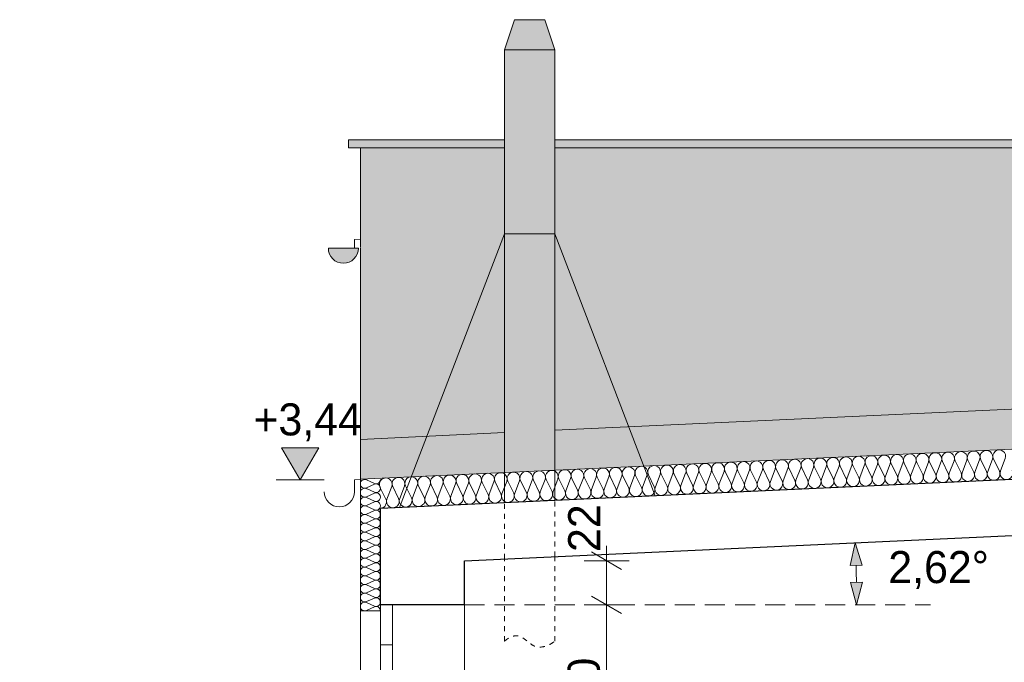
# Model space of a CAD drawing. Extents: x -547885 to -186295, y -25370 to 156194.
# Tile 12 of 256: x -537400 to -532485, y -9797 to -6590. Entities that reach past the tile are written whole.
import ezdxf

# ---------------------------------------------------------------- set-up
doc = ezdxf.new("R2010")
doc.units = 0
doc.header["$MEASUREMENT"] = 0
doc.linetypes.add('Hidden Line', pattern=[50, 25, -25])
doc.linetypes.add('Krawędzie ukryte', pattern=[150, 100, -50])
for name, color, linetype, lineweight in [('Arch dachowki_Nr_Pióra__21', 7, 'Continuous', 9), ('Arch stropy_Nr_Pióra__1', 7, 'Continuous', 25), ('INWENT KONST. DREWNIANA_Nr_Pióra__21', 7, 'Continuous', 9), ('INWENT RURY SPUSTOWE_Nr_Pióra__21', 7, 'Continuous', 9), ('INWENT WYMIARY_Nr_Pióra__21', 7, 'Continuous', 9), ('INWENT WYMIARY_Nr_Pióra__5', 7, 'Continuous', 13), ('INWENT.ŚCIANY_Nr_Pióra__1', 7, 'Continuous', 25), ('INWENT.ŚCIANY_Nr_Pióra__21', 7, 'Continuous', 9), ('INWENT.ŚCIANY_Nr_Pióra__5', 7, 'Continuous', 13), ('Istniejące kominy_Nr_Pióra__21', 7, 'Continuous', 9)]:
    doc.layers.add(name, color=color, linetype=linetype, lineweight=lineweight)
doc.layers.add('Arch ocieplenie', color=7, linetype='Continuous')
doc.layers.add('INWENT WYMIARY', color=7, linetype='Continuous')
for name, color, linetype, lineweight, true_color in [('Arch ocieplenie_Nr_Pióra__44', 7, 'Continuous', 9, 0x029e21), ('Arch ocieplenie_Nr_Pióra__9', 7, 'Continuous', 9, 0x3dad99), ('Arch okna_Nr_Pióra__9', 7, 'Continuous', 9, 0x3dad99), ('Arch wykończenie_Nr_Pióra__3', 7, 'Continuous', 18, 0xff6600), ('arch wypelnienia_Nr_Pióra__119', 7, 'Continuous', 13, 0xd9d1d0), ('arch wypelnienia_Nr_Pióra__2', 7, 'Continuous', 13, 0x7f7f7f), ('Istniejące kominy_Nr_Pióra__2', 7, 'Continuous', 13, 0x7f7f7f)]:
    doc.layers.add(name, color=color, linetype=linetype, lineweight=lineweight, true_color=true_color)
doc.styles.add('GENERATED_STYLE_2', font='txt')
doc.dimstyles.new('GENERATED_STYLE__11', dxfattribs={"dimtxt": 160.000002, "dimasz": 110.144928, "dimexe": 0.18, "dimexo": 40, "dimgap": 0.09, "dimtad": 1, "dimtih": 1, "dimtoh": 1, "dimdec": 0, "dimzin": 0, "dimdsep": 46, "dimtxsty": 'GENERATED_STYLE_2', "dimblk": 'ARROWHEAD_5', "dimblk1": 'ARROWHEAD_5', "dimblk2": 'ARROWHEAD_5', "dimcen": 0.09, "dimclrd": 7, "dimclre": 7, "dimclrt": 7, "dimazin": 0, "dimtfac": 1, "dimtdec": 4, "dimtmove": 0, "dimatfit": 3, "dimfxl": 0, "dimtolj": 1, "dimtzin": 0, "dimarcsym": 0})
doc.dimstyles.new('GENERATED_STYLE__7', dxfattribs={"dimtxt": 160.000002, "dimasz": 114, "dimexe": 0.18, "dimexo": 0, "dimgap": 0.09, "dimtad": 1, "dimdec": 0, "dimlfac": 0.1, "dimzin": 0, "dimdsep": 46, "dimtxsty": 'GENERATED_STYLE_2', "dimblk": 'ARROWHEAD_2', "dimblk1": 'ARROWHEAD_2', "dimblk2": 'ARROWHEAD_2', "dimcen": 0.09, "dimclrd": 7, "dimclre": 7, "dimclrt": 7, "dimazin": 0, "dimtfac": 1, "dimtdec": 4, "dimtmove": 0, "dimatfit": 3, "dimfxl": 0, "dimtolj": 1, "dimtzin": 0, "dimarcsym": 0})

# ---------------------------------------------------------------- blocks, each defined once
blk = doc.blocks.new('Izolacja cieplna 14_181', base_point=(-535599.6, -9028))
at = {"layer": 'Arch ocieplenie_Nr_Pióra__9', "linetype": 'Continuous'}
for p, q in [((-532858.3, -8797.3), (-532829, -8856.6)), ((-532823.6, -8856.4), (-532799.9, -8794.6)), ((-532794.5, -8794.4), (-532765.2, -8853.7)), ((-532759.8, -8853.4), (-532736.1, -8791.7)), ((-532730.7, -8791.4), (-532701.4, -8850.8)), ((-532696, -8850.5), (-532672.3, -8788.8)), ((-532666.9, -8788.5), (-532637.6, -8847.8)), ((-532632.2, -8847.6), (-532608.5, -8785.8)), ((-532603.1, -8785.6), (-532573.8, -8844.9)), ((-532568.4, -8844.7), (-532544.7, -8782.9)), ((-532539.3, -8782.7), (-532510, -8842)), ((-532504.6, -8841.8), (-532480.9, -8780)), ((-533908.2, -8905.9), (-533884.5, -8844.2)), ((-533879.1, -8843.9), (-533849.8, -8903.3)), ((-533844.4, -8903), (-533820.7, -8841.3)), ((-533815.3, -8841), (-533786, -8900.4)), ((-533780.6, -8900.1), (-533756.9, -8838.4)), ((-533751.5, -8838.1), (-533722.2, -8897.4)), ((-533716.8, -8897.2), (-533693.1, -8835.4)), ((-533687.7, -8835.2), (-533658.4, -8894.5)), ((-533653, -8894.3), (-533629.3, -8832.5)), ((-533623.9, -8832.3), (-533594.6, -8891.6)), ((-533589.2, -8891.4), (-533565.5, -8829.6)), ((-533560.1, -8829.4), (-533530.8, -8888.7)), ((-533525.4, -8888.4), (-533501.7, -8826.7)), ((-533496.3, -8826.4), (-533467, -8885.8)), ((-533461.6, -8885.5), (-533437.9, -8823.8)), ((-533432.5, -8823.5), (-533403.2, -8882.8)), ((-533397.8, -8882.6), (-533374.1, -8820.9)), ((-533368.7, -8820.6), (-533339.4, -8879.9)), ((-533334, -8879.7), (-533310.3, -8817.9)), ((-533304.9, -8817.7), (-533275.6, -8877)), ((-533270.2, -8876.8), (-533246.5, -8815)), ((-533241.1, -8814.8), (-533211.8, -8874.1)), ((-533206.4, -8873.9), (-533182.7, -8812.1)), ((-533177.3, -8811.9), (-533148, -8871.2)), ((-533142.6, -8870.9), (-533118.9, -8809.2)), ((-533113.5, -8808.9), (-533084.2, -8868.3)), ((-533078.8, -8868), (-533055.1, -8806.3)), ((-533049.7, -8806), (-533020.4, -8865.3)), ((-533015, -8865.1), (-532991.3, -8803.3)), ((-532985.9, -8803.1), (-532956.6, -8862.4)), ((-532951.2, -8862.2), (-532927.5, -8800.4)), ((-532922.1, -8800.2), (-532892.8, -8859.5)), ((-532887.4, -8859.3), (-532863.7, -8797.5)), ((-534992.8, -8955.5), (-534969.1, -8893.8)), ((-534963.7, -8893.5), (-534934.4, -8952.9)), ((-534929, -8952.6), (-534905.3, -8890.9)), ((-534899.9, -8890.6), (-534870.6, -8949.9)), ((-534865.2, -8949.7), (-534841.5, -8887.9)), ((-534836.1, -8887.7), (-534806.8, -8947)), ((-534801.4, -8946.8), (-534777.7, -8885)), ((-534772.3, -8884.8), (-534743, -8944.1)), ((-534737.6, -8943.9), (-534713.9, -8882.1)), ((-534708.5, -8881.9), (-534679.2, -8941.2)), ((-534673.8, -8940.9), (-534650.1, -8879.2)), ((-534644.7, -8878.9), (-534615.4, -8938.3)), ((-534610, -8938), (-534586.3, -8876.3)), ((-534580.9, -8876), (-534551.6, -8935.4)), ((-534546.2, -8935.1), (-534522.5, -8873.4)), ((-534517.1, -8873.1), (-534487.8, -8932.4)), ((-534482.4, -8932.2), (-534458.7, -8870.4)), ((-534453.3, -8870.2), (-534424, -8929.5)), ((-534418.6, -8929.3), (-534394.9, -8867.5)), ((-534389.5, -8867.3), (-534360.2, -8926.6)), ((-534354.8, -8926.4), (-534331.1, -8864.6)), ((-534325.7, -8864.4), (-534296.4, -8923.7)), ((-534291, -8923.4), (-534267.3, -8861.7)), ((-534261.9, -8861.4), (-534232.6, -8920.8)), ((-534227.2, -8920.5), (-534203.5, -8858.8)), ((-534198.1, -8858.5), (-534168.8, -8917.9)), ((-534163.4, -8917.6), (-534139.7, -8855.9)), ((-534134.3, -8855.6), (-534105, -8914.9)), ((-534099.6, -8914.7), (-534075.9, -8852.9)), ((-534070.5, -8852.7), (-534041.2, -8912)), ((-534035.8, -8911.8), (-534012.1, -8850)), ((-534006.7, -8849.8), (-533977.4, -8909.1)), ((-533972, -8908.9), (-533948.3, -8847.1)), ((-533942.9, -8846.9), (-533913.6, -8906.2)), ((-535601.7, -8922.7), (-535572.4, -8982)), ((-535567, -8981.8), (-535543.3, -8920)), ((-535537.9, -8919.8), (-535508.6, -8979.1)), ((-535503.2, -8978.9), (-535479.5, -8917.1)), ((-535474.1, -8916.9), (-535444.8, -8976.2)), ((-535439.4, -8976), (-535415.7, -8914.2)), ((-535410.3, -8914), (-535381, -8973.3)), ((-535375.6, -8973), (-535351.9, -8911.3)), ((-535346.5, -8911), (-535317.2, -8970.4)), ((-535311.8, -8970.1), (-535288.1, -8908.4)), ((-535282.7, -8908.1), (-535253.4, -8967.4)), ((-535248, -8967.2), (-535224.3, -8905.4)), ((-535218.9, -8905.2), (-535189.6, -8964.5)), ((-535184.2, -8964.3), (-535160.5, -8902.5)), ((-535155.1, -8902.3), (-535125.8, -8961.6)), ((-535120.4, -8961.4), (-535096.7, -8899.6)), ((-535091.3, -8899.4), (-535062, -8958.7)), ((-535056.6, -8958.4), (-535032.9, -8896.7)), ((-535027.5, -8896.4), (-534998.2, -8955.8))]:
    blk.add_line(p, q, dxfattribs=at)
for centre, start_param, end_param in [((-532765.9, -8780.2), 5.870392, 9.837571), ((-532702.1, -8777.3), 5.870392, 9.837571), ((-532638.3, -8774.4), 5.870392, 9.837571), ((-532574.5, -8771.5), 5.870392, 9.837571), ((-532510.7, -8768.6), 5.870392, 9.837571), ((-533850.5, -8829.8), 5.870392, 9.837571), ((-533786.7, -8826.9), 5.870392, 9.837571), ((-533722.9, -8824), 5.870392, 9.837571), ((-533659.1, -8821.1), 5.870392, 9.837571), ((-533595.3, -8818.2), 5.870392, 9.837571), ((-533531.5, -8815.2), 5.870392, 9.837571), ((-533467.7, -8812.3), 5.870392, 9.837571), ((-533403.9, -8809.4), 5.870392, 9.837571), ((-533340.1, -8806.5), 5.870392, 9.837571), ((-533276.3, -8803.6), 5.870392, 9.837571), ((-533212.5, -8800.7), 5.870392, 9.837571), ((-533148.7, -8797.7), 5.870392, 9.837571), ((-533084.9, -8794.8), 5.870392, 9.837571), ((-533021.1, -8791.9), 5.870392, 9.837571), ((-532957.3, -8789), 5.870392, 9.837571), ((-532893.5, -8786.1), 5.870392, 9.837571), ((-532829.7, -8783.1), 5.870392, 9.837571), ((-534935.1, -8879.4), 5.870392, 9.837571), ((-534871.3, -8876.5), 5.870392, 9.837571), ((-534807.5, -8873.6), 5.870392, 9.837571), ((-534743.7, -8870.7), 5.870392, 9.837571), ((-534679.9, -8867.7), 5.870392, 9.837571), ((-534616.1, -8864.8), 5.870392, 9.837571), ((-534552.3, -8861.9), 5.870392, 9.837571), ((-534488.5, -8859), 5.870392, 9.837571), ((-534424.7, -8856.1), 5.870392, 9.837571), ((-534360.9, -8853.2), 5.870392, 9.837571), ((-534297.1, -8850.2), 5.870392, 9.837571), ((-534233.3, -8847.3), 5.870392, 9.837571), ((-534169.5, -8844.4), 5.870392, 9.837571), ((-534105.7, -8841.5), 5.870392, 9.837571), ((-534041.9, -8838.6), 5.870392, 9.837571), ((-533978.1, -8835.7), 5.870392, 9.837571), ((-533914.3, -8832.7), 5.870392, 9.837571), ((-532602.4, -8859), 2.7288, 6.695979), ((-532538.6, -8856.1), 2.7288, 6.695979), ((-532474.8, -8853.2), 2.7288, 6.695979), ((-535573.1, -8908.6), 5.870392, 9.837571), ((-535509.3, -8905.7), 5.870392, 9.837571), ((-535445.5, -8902.7), 5.870392, 9.837571), ((-535381.7, -8899.8), 5.870392, 9.837571), ((-535317.9, -8896.9), 5.870392, 9.837571), ((-535254.1, -8894), 5.870392, 9.837571), ((-535190.3, -8891.1), 5.870392, 9.837571), ((-535126.5, -8888.2), 5.870392, 9.837571), ((-535062.7, -8885.2), 5.870392, 9.837571), ((-534998.9, -8882.3), 5.870392, 9.837571), ((-533687, -8908.6), 2.7288, 6.695979), ((-533623.2, -8905.7), 2.7288, 6.695979), ((-533559.4, -8902.8), 2.7288, 6.695979), ((-533495.6, -8899.9), 2.7288, 6.695979), ((-533431.8, -8897), 2.7288, 6.695979), ((-533368, -8894.1), 2.7288, 6.695979), ((-533304.2, -8891.1), 2.7288, 6.695979), ((-533240.4, -8888.2), 2.7288, 6.695979), ((-533176.6, -8885.3), 2.7288, 6.695979), ((-533112.8, -8882.4), 2.7288, 6.695979), ((-533049, -8879.5), 2.7288, 6.695979), ((-532985.2, -8876.6), 2.7288, 6.695979), ((-532921.4, -8873.6), 2.7288, 6.695979), ((-532857.6, -8870.7), 2.7288, 6.695979), ((-532793.8, -8867.8), 2.7288, 6.695979), ((-532730, -8864.9), 2.7288, 6.695979), ((-532666.2, -8862), 2.7288, 6.695979), ((-534771.6, -8958.2), 2.7288, 6.695979), ((-534707.8, -8955.3), 2.7288, 6.695979), ((-534644, -8952.4), 2.7288, 6.695979), ((-534580.2, -8949.5), 2.7288, 6.695979), ((-534516.4, -8946.6), 2.7288, 6.695979), ((-534452.6, -8943.6), 2.7288, 6.695979), ((-534388.8, -8940.7), 2.7288, 6.695979), ((-534325, -8937.8), 2.7288, 6.695979), ((-534261.2, -8934.9), 2.7288, 6.695979), ((-534197.4, -8932), 2.7288, 6.695979), ((-534133.6, -8929.1), 2.7288, 6.695979), ((-534069.8, -8926.1), 2.7288, 6.695979), ((-534006, -8923.2), 2.7288, 6.695979), ((-533942.2, -8920.3), 2.7288, 6.695979), ((-533878.4, -8917.4), 2.7288, 6.695979), ((-533814.6, -8914.5), 2.7288, 6.695979), ((-533750.8, -8911.6), 2.7288, 6.695979), ((-535601, -8996.1), 4.712389, 6.695979), ((-535537.2, -8993.2), 2.7288, 6.695979), ((-535473.4, -8990.3), 2.7288, 6.695979), ((-535409.6, -8987.4), 2.7288, 6.695979), ((-535345.8, -8984.5), 2.7288, 6.695979), ((-535282, -8981.6), 2.7288, 6.695979), ((-535218.2, -8978.6), 2.7288, 6.695979), ((-535154.4, -8975.7), 2.7288, 6.695979), ((-535090.6, -8972.8), 2.7288, 6.695979), ((-535026.8, -8969.9), 2.7288, 6.695979), ((-534963, -8967), 2.7288, 6.695979), ((-534899.2, -8964.1), 2.7288, 6.695979), ((-534835.4, -8961.1), 2.7288, 6.695979)]:
    blk.add_ellipse(centre, major_axis=(31.9, 1.5), ratio=0.999008, start_param=start_param, end_param=end_param, dxfattribs=at)
blk = doc.blocks.new('Izolacja cieplna 14_187', base_point=(-535599.6, -8884.7))
at = {"layer": 'Arch ocieplenie_Nr_Pióra__44', "linetype": 'Continuous'}
for p, q in [((-535669.8, -8886.6), (-535629.4, -8904.7)), ((-535629.4, -8908.4), (-535669.8, -8926.5)), ((-535669.8, -8930.2), (-535629.4, -8948.4)), ((-535629.4, -8952), (-535669.8, -8970.2)), ((-535669.8, -8973.9), (-535629.4, -8992)), ((-535629.4, -8995.7), (-535669.8, -9013.9)), ((-535669.8, -9017.5), (-535629.4, -9035.7)), ((-535629.4, -9039.4), (-535669.8, -9057.5)), ((-535669.8, -9061.2), (-535629.4, -9079.4)), ((-535629.4, -9083), (-535669.8, -9101.2)), ((-535669.8, -9104.9), (-535629.4, -9123)), ((-535629.4, -9126.7), (-535669.8, -9144.8)), ((-535669.8, -9148.5), (-535629.4, -9166.7)), ((-535629.4, -9170.3), (-535669.8, -9188.5)), ((-535669.8, -9192.2), (-535629.4, -9210.3)), ((-535629.4, -9214), (-535669.8, -9232.2)), ((-535669.8, -9235.8), (-535629.4, -9254)), ((-535629.4, -9257.7), (-535669.8, -9275.8)), ((-535669.8, -9279.5), (-535629.4, -9297.7)), ((-535629.4, -9301.3), (-535669.8, -9319.5)), ((-535669.8, -9323.2), (-535629.4, -9341.3)), ((-535629.4, -9345), (-535669.8, -9363.1)), ((-535669.8, -9366.8), (-535629.4, -9385)), ((-535629.4, -9388.6), (-535669.8, -9406.8)), ((-535669.8, -9410.5), (-535629.4, -9428.6)), ((-535629.4, -9432.3), (-535669.8, -9450.5)), ((-535669.8, -9454.1), (-535629.4, -9472.3)), ((-535629.4, -9476), (-535669.8, -9494.1)), ((-535669.8, -9497.8), (-535629.4, -9516)), ((-535629.4, -9519.6), (-535669.8, -9537.8))]:
    blk.add_line(p, q, dxfattribs=at)
for centre, start_param, end_param in [((-535678.3, -8906.5), 2.728799, 6.695979), ((-535620.8, -8884.7), 5.870392, 7.853982), ((-535678.3, -8950.2), 2.728799, 6.695979), ((-535620.8, -8928.4), 5.870392, 9.837571), ((-535678.3, -8993.9), 2.728799, 6.695979), ((-535620.8, -8972), 5.870392, 9.837571), ((-535620.8, -9015.7), 5.870392, 9.837571), ((-535678.3, -9037.5), 2.728799, 6.695979), ((-535620.8, -9059.4), 5.870392, 9.837571), ((-535678.3, -9081.2), 2.728799, 6.695979), ((-535620.8, -9103), 5.870392, 9.837571), ((-535678.3, -9124.8), 2.728799, 6.695979), ((-535620.8, -9146.7), 5.870392, 9.837571), ((-535678.3, -9168.5), 2.728799, 6.695979), ((-535678.3, -9212.2), 2.728799, 6.695979), ((-535620.8, -9190.3), 5.870392, 9.837571), ((-535678.3, -9255.8), 2.728799, 6.695979), ((-535620.8, -9234), 5.870392, 9.837571), ((-535678.3, -9299.5), 2.728799, 6.695979), ((-535620.8, -9277.7), 5.870392, 9.837571), ((-535678.3, -9343.1), 2.728799, 6.695979), ((-535620.8, -9321.3), 5.870392, 9.837571), ((-535678.3, -9386.8), 2.728799, 6.695979), ((-535620.8, -9365), 5.870392, 9.837571), ((-535620.8, -9408.6), 5.870392, 9.837571), ((-535678.3, -9430.5), 2.728799, 6.695979), ((-535620.8, -9452.3), 5.870392, 9.837571), ((-535678.3, -9474.1), 2.728799, 6.695979), ((-535620.8, -9496), 5.870392, 9.837571), ((-535678.3, -9517.8), 2.728799, 6.695979), ((-535620.8, -9539.6), 1.570796, 3.554385)]:
    blk.add_ellipse(centre, major_axis=(0, -21.8), ratio=0.974205, start_param=start_param, end_param=end_param, dxfattribs=at)
blk = doc.blocks.new('Wymiary_69', base_point=(-536000, -8886.1))
at = {"layer": 'INWENT WYMIARY_Nr_Pióra__21', "linetype": 'Continuous'}
blk.add_hatch(color=256, dxfattribs=at).paths.add_polyline_path([(-536000, -8886.1), (-536092.8, -8726.1), (-535907.2, -8726.1)], flags=0)
for p, q in [((-536000, -8886.1), (-536092.8, -8726.1)), ((-536092.8, -8726.1), (-535907.2, -8726.1)), ((-535907.2, -8726.1), (-536000, -8886.1)), ((-536000, -8886.1), (-536120, -8886.1)), ((-536000, -8886.1), (-535880, -8886.1))]:
    blk.add_line(p, q, dxfattribs=at)
at = {"layer": 'INWENT WYMIARY_Nr_Pióra__21', "insert": (-536233.4, -8694.1), "char_height": 160, "attachment_point": 7, "style": 'GENERATED_STYLE_2'}
blk.add_mtext('{+3,44}', dxfattribs=at)
blk = doc.blocks.new('*D513')
at = {"layer": 'INWENT WYMIARY_Nr_Pióra__21', "linetype": 'Continuous'}
for p, q in [((-534545.4, -10266.3), (-534395.4, -10352.9)), ((-534357.9, -10309.6), (-534582.9, -10309.6)), ((-534470.4, -12279.6), (-534470.4, -10309.6)), ((-534545.4, -12236.3), (-534395.4, -12322.9)), ((-534357.9, -12279.6), (-534582.9, -12279.6)), ((-534470.4, -12353), (-534470.4, -12279.6))]:
    blk.add_line(p, q, dxfattribs=at)
at = {"layer": 'INWENT WYMIARY_Nr_Pióra__21', "char_height": 160, "attachment_point": 7, "rotation": 90, "style": 'GENERATED_STYLE_2'}
for s, insert in [('{22}', (-534502.4, -9246.3)), ('{80}', (-534502.4, -10012)), ('{197}', (-534502.4, -11448.2))]:
    blk.add_mtext(s, dxfattribs=dict(at, insert=insert))
blk = doc.blocks.new('ARROWHEAD_2')
at = {"color": 0, "linetype": 'Continuous', "lineweight": 0}
for p, q in [((-0.378, -0.655), (0.378, 0.655)), ((0, 0), (-1, 0))]:
    blk.add_line(p, q, dxfattribs=at)
blk = doc.blocks.new('*D514')
at = {"layer": 'INWENT WYMIARY_Nr_Pióra__21', "linetype": 'Continuous'}
for p, q in [((-534545.4, -9466.3), (-534395.4, -9552.9)), ((-534357.9, -9509.6), (-534582.9, -9509.6)), ((-534470.4, -10309.6), (-534470.4, -9509.6)), ((-534545.4, -10266.3), (-534395.4, -10352.9)), ((-534357.9, -10309.6), (-534582.9, -10309.6))]:
    blk.add_line(p, q, dxfattribs=at)
at = {"layer": 'INWENT WYMIARY_Nr_Pióra__21', "char_height": 160, "attachment_point": 7, "rotation": 90, "style": 'GENERATED_STYLE_2'}
for s, insert in [('{22}', (-534502.4, -9246.3)), ('{80}', (-534502.4, -10012)), ('{197}', (-534502.4, -11448.2))]:
    blk.add_mtext(s, dxfattribs=dict(at, insert=insert))
blk = doc.blocks.new('*D515')
at = {"layer": 'INWENT WYMIARY_Nr_Pióra__21', "linetype": 'Continuous'}
for p, q in [((-534470.4, -9289.6), (-534470.4, -9216.3)), ((-534395.4, -9332.9), (-534545.4, -9246.3)), ((-534357.9, -9289.6), (-534582.9, -9289.6)), ((-534470.4, -9509.6), (-534470.4, -9289.6)), ((-534545.4, -9466.3), (-534395.4, -9552.9)), ((-534357.9, -9509.6), (-534582.9, -9509.6))]:
    blk.add_line(p, q, dxfattribs=at)
at = {"layer": 'INWENT WYMIARY_Nr_Pióra__21', "char_height": 160, "attachment_point": 7, "rotation": 90, "style": 'GENERATED_STYLE_2'}
for s, insert in [('{22}', (-534502.4, -9246.3)), ('{80}', (-534502.4, -10012)), ('{197}', (-534502.4, -11448.2))]:
    blk.add_mtext(s, dxfattribs=dict(at, insert=insert))
blk = doc.blocks.new('*D901')
at = {"layer": 'INWENT WYMIARY_Nr_Pióra__5', "linetype": 'Continuous'}
for points in [[(-533229.5, -9200.5), (-533195.4, -9311.2), (-533255.3, -9313.5)], [(-533222.5, -9509.6), (-533253.4, -9397.9), (-533193.4, -9397.4)]]:
    blk.add_hatch(color=256, dxfattribs=at).paths.add_polyline_path(points, flags=0)
for p, q in [((-533229.5, -9200.5), (-533255.3, -9313.5)), ((-533229.5, -9200.5), (-533195.4, -9311.2)), ((-533195.4, -9311.2), (-533255.3, -9313.5)), ((-533253.4, -9397.9), (-533193.4, -9397.4)), ((-533222.5, -9509.6), (-533253.4, -9397.9)), ((-533222.5, -9509.6), (-533193.4, -9397.4))]:
    blk.add_line(p, q, dxfattribs=at)
blk.add_arc((-539991.2, -9509.6), 6768.7, 0.94775, 1.67015, dxfattribs=at)
at = {"layer": 'INWENT WYMIARY_Nr_Pióra__21', "insert": (-533064.3, -9431.3), "char_height": 160, "attachment_point": 7, "style": 'GENERATED_STYLE_2'}
blk.add_mtext('{2,62°}', dxfattribs=at)
blk = doc.blocks.new('ARROWHEAD_5')
at = {"color": 0, "linetype": 'Continuous', "lineweight": 0}
blk.add_line((0, 0), (-1, 0), dxfattribs=at)
blk.add_solid([(-1, 0.2679), (0, 0), (-1, -0.2679), (-1, 0.2679)], dxfattribs=at)

msp = doc.modelspace()

# ---------------------------------------------------------------- hatches: boundary and pattern name
at = {"layer": 'arch wypelnienia_Nr_Pióra__119', "linetype": 'Continuous', "lineweight": 0, "true_color": 0x363434}
for points in [[(-535699.6, -7729.6), (-535699.6, -8684.5), (-534979.6, -8649.3), (-534979.6, -7658.9), (-534979.6, -7229.6), (-535699.6, -7229.6), (-535699.6, -7727.2)], [(-534729.6, -8637.9), (-531600.3, -8494.8), (-527849.6, -8323.3), (-527849.6, -8523.5), (-527879.6, -8524.9), (-527879.6, -10279.6), (-528349.6, -10279.6), (-528349.6, -12119.6), (-527159.6, -12119.6), (-527159.6, -10161.6), (-527349.6, -10277.7), (-527349.6, -10289.6), (-527369.6, -10289.6), (-527369.6, -10102.4), (-525659.6, -9056.9), (-523949.6, -10102.4), (-523949.6, -10289.6), (-523969.6, -10289.6), (-523969.6, -10277.7), (-524159.6, -10161.6), (-524159.6, -10259.6), (-524159.6, -12119.6), (-523469.6, -12119.6), (-523469.6, -7229.6), (-534729.6, -7229.6), (-534729.6, -7658.9)]]:
    msp.add_hatch(color=250, dxfattribs=at).paths.add_polyline_path(points, flags=0)
at = {"layer": 'arch wypelnienia_Nr_Pióra__2', "linetype": 'Continuous', "lineweight": 0, "true_color": 0x1f1f1f}
msp.add_hatch(color=250, dxfattribs=at).paths.add_polyline_path([(-534979.6, -8849.5), (-534729.6, -8838.1), (-534729.6, -6739.6), (-534779.6, -6589.6), (-534929.6, -6589.6), (-534979.6, -6739.6)], flags=0)
at = {"layer": 'arch wypelnienia_Nr_Pióra__2', "linetype": 'Continuous'}
for points in [[(-534979.6, -7189.6), (-535759.6, -7189.6), (-535759.6, -7229.6), (-534979.6, -7229.6)], [(-523409.6, -7189.6), (-534729.6, -7189.6), (-534729.6, -7229.6), (-523409.6, -7229.6)], [(-535709.5, -7730.2), (-535859.5, -7730.2, 1)], [(-534729.6, -8637.9), (-534729.6, -8838.1), (-534284.7, -8817.7), (-531600.3, -8695), (-527879.6, -8524.9), (-527849.6, -8523.5), (-527849.6, -8323.3), (-531600.3, -8494.8), (-534360.2, -8621)], [(-535699.6, -8884.7), (-535444.8, -8870.8), (-534979.6, -8849.5), (-534979.6, -8649.3), (-535366.6, -8667), (-535699.6, -8684.5)]]:
    msp.add_hatch(color=256, dxfattribs=at).paths.add_polyline_path(points, flags=0)

# ---------------------------------------------------------------- linework, layer by layer
at = {"layer": 'Arch dachowki_Nr_Pióra__21', "linetype": 'Continuous'}
for p, q in [((-534729.6, -8637.9), (-527849.6, -8323.3)), ((-535699.6, -8684.5), (-534979.6, -8649.3))]:
    msp.add_line(p, q, dxfattribs=at)
at = {"layer": 'Arch okna_Nr_Pióra__9', "linetype": 'Continuous'}
for p, q in [((-535539.6, -9509.6), (-535599.6, -9509.6)), ((-535599.6, -10309.6), (-535599.6, -9509.6)), ((-535539.6, -10309.6), (-535539.6, -9509.6)), ((-535539.6, -9709.6), (-535599.6, -9709.6))]:
    msp.add_line(p, q, dxfattribs=at)
at = {"layer": 'Arch stropy_Nr_Pióra__1', "linetype": 'Continuous'}
for p, q in [((-527979.6, -8680.1), (-535599.6, -9028.5)), ((-535179.6, -9289.6), (-530989.6, -9098))]:
    msp.add_line(p, q, dxfattribs=at)
at = {"layer": 'Arch wykończenie_Nr_Pióra__3', "linetype": 'Continuous'}
for p, q in [((-535699.6, -8882.4), (-527879.6, -8524.9)), ((-535699.6, -8882.4), (-535699.6, -12329.6)), ((-535599.6, -9539.6), (-535699.6, -9539.6))]:
    msp.add_line(p, q, dxfattribs=at)
at = {"layer": 'INWENT KONST. DREWNIANA_Nr_Pióra__21', "linetype": 'Continuous'}
for p, q in [((-535729.5, -7686.8), (-535699.6, -7685.6)), ((-535729.5, -7686.8), (-535729.5, -7730.2)), ((-535709.5, -7730.2), (-535859.5, -7730.2)), ((-535699.6, -7729.6), (-535699.6, -8884.7))]:
    msp.add_line(p, q, dxfattribs=at)
at = {"layer": 'INWENT RURY SPUSTOWE_Nr_Pióra__21', "linetype": 'Continuous'}
for p, q in [((-535699.6, -8884.7), (-535729.6, -8886.1)), ((-535729.6, -8886.1), (-535729.6, -8946.1))]:
    msp.add_line(p, q, dxfattribs=at)
for centre in [(-535784.5, -7730.2), (-535804.6, -8946.1)]:
    msp.add_arc(centre, 75, 180, 0, dxfattribs=at)
at = {"layer": 'INWENT WYMIARY_Nr_Pióra__21', "linetype": 'Krawędzie ukryte'}
msp.add_line((-535179.6, -9509.6), (-532853.8, -9509.6), dxfattribs=at)
at = {"layer": 'INWENT.ŚCIANY_Nr_Pióra__1', "linetype": 'Continuous'}
for p, q in [((-535599.6, -9509.6), (-535599.6, -9028.5)), ((-535179.6, -9509.6), (-535179.6, -9289.6)), ((-535179.6, -9509.6), (-535599.6, -9509.6))]:
    msp.add_line(p, q, dxfattribs=at)
at = {"layer": 'INWENT.ŚCIANY_Nr_Pióra__21', "linetype": 'Continuous'}
for p, q in [((-535599.6, -10389.6), (-535599.6, -9509.6)), ((-535179.6, -10389.6), (-535179.6, -9509.6))]:
    msp.add_line(p, q, dxfattribs=at)
at = {"layer": 'INWENT.ŚCIANY_Nr_Pióra__5', "linetype": 'Continuous'}
for p, q in [((-535759.6, -7189.6), (-535759.6, -7229.6)), ((-535759.6, -7189.6), (-534979.6, -7189.6)), ((-534729.6, -7189.6), (-523409.6, -7189.6)), ((-535759.6, -7229.6), (-534979.6, -7229.6)), ((-535699.6, -7229.6), (-535699.6, -7727.2)), ((-534729.6, -7229.6), (-523409.6, -7229.6))]:
    msp.add_line(p, q, dxfattribs=at)
at = {"layer": 'Istniejące kominy_Nr_Pióra__2', "linetype": 'Hidden Line'}
for p, q in [((-534979.6, -9691.7), (-534979.6, -9280.5)), ((-534729.6, -9691.7), (-534729.6, -9269))]:
    msp.add_line(p, q, dxfattribs=at)
msp.add_open_spline([(-534979.6, -9691.7), (-534979.6, -9691.7), (-534946.9, -9656.5), (-534908.6, -9665.9), (-534879.7, -9672.9), (-534862, -9701.3), (-534834.9, -9713.9), (-534783.7, -9737.8), (-534729.6, -9691.7), (-534729.6, -9691.7)], degree=3, knots=[0, 0, 0, 0, 1, 1, 1, 2, 2, 2, 3, 3, 3, 3], dxfattribs=at)
at = {"layer": 'Istniejące kominy_Nr_Pióra__21', "linetype": 'Continuous'}
for p, q in [((-534929.6, -6589.6), (-534979.6, -6739.6)), ((-534779.6, -6589.6), (-534929.6, -6589.6)), ((-534779.6, -6589.6), (-534729.6, -6739.6)), ((-534729.6, -6739.6), (-534979.6, -6739.6)), ((-534979.6, -9000.2), (-534979.6, -6739.6)), ((-534729.6, -8988.7), (-534729.6, -6739.6)), ((-534979.6, -7658.9), (-535503.7, -9024.1)), ((-534979.6, -7658.9), (-534729.6, -7658.9)), ((-534729.6, -7658.9), (-534227.8, -8965.8))]:
    msp.add_line(p, q, dxfattribs=at)
at = {"layer": 'Istniejące kominy_Nr_Pióra__21', "linetype": 'Hidden Line'}
for p, q in [((-534729.6, -9269), (-534729.6, -8988.7)), ((-534979.6, -9280.5), (-534979.6, -9000.2))]:
    msp.add_line(p, q, dxfattribs=at)

# ---------------------------------------------------------------- block references
at = {"layer": 'Arch ocieplenie', "color": 104, "linetype": 'Continuous', "lineweight": 13, "true_color": 0x029e21}
for name, p in [('Izolacja cieplna 14_181', (-535599.6, -9028)), ('Izolacja cieplna 14_187', (-535599.6, -8884.7))]:
    msp.add_blockref(name, p, dxfattribs=at)
at = {"layer": 'INWENT WYMIARY', "linetype": 'Continuous'}
msp.add_blockref('Wymiary_69', (-536000, -8886.1), dxfattribs=at)

# ---------------------------------------------------------------- dimensions: what is measured, and where the dimension line sits
for p1, p2, picture, middle in [((-534771.8, -12279.6), (-535179.6, -10309.6), '*D513', (-534582.4, -11266.1)), ((-535179.6, -10309.6), (-535179.6, -9509.6), '*D514', (-534582.4, -9890.6)), ((-535179.6, -9509.6), (-535179.6, -9289.6), '*D515', (-534582.4, -9124.8))]:
    dim = msp.add_linear_dim(base=(-534470.4, -12279.6), p1=p1, p2=p2, angle=90, dimstyle='GENERATED_STYLE__7', dxfattribs=at)
    dim.commit()
    dim.dimension.update_dxf_attribs({"geometry": picture, "text_midpoint": middle})
dim = msp.add_angular_dim_3p(base=(-533224.2, -9355), center=(-539991.2, -9509.6), p1=(-530989.6, -9098), p2=(-532853.8, -9509.6), dimstyle='GENERATED_STYLE__11', dxfattribs=at)
dim.commit()
dim.dimension.update_dxf_attribs({"geometry": '*D901', "text_midpoint": (-532807.6, -9351.3), "dimtype": 165})

doc.saveas('drawing.dxf')
